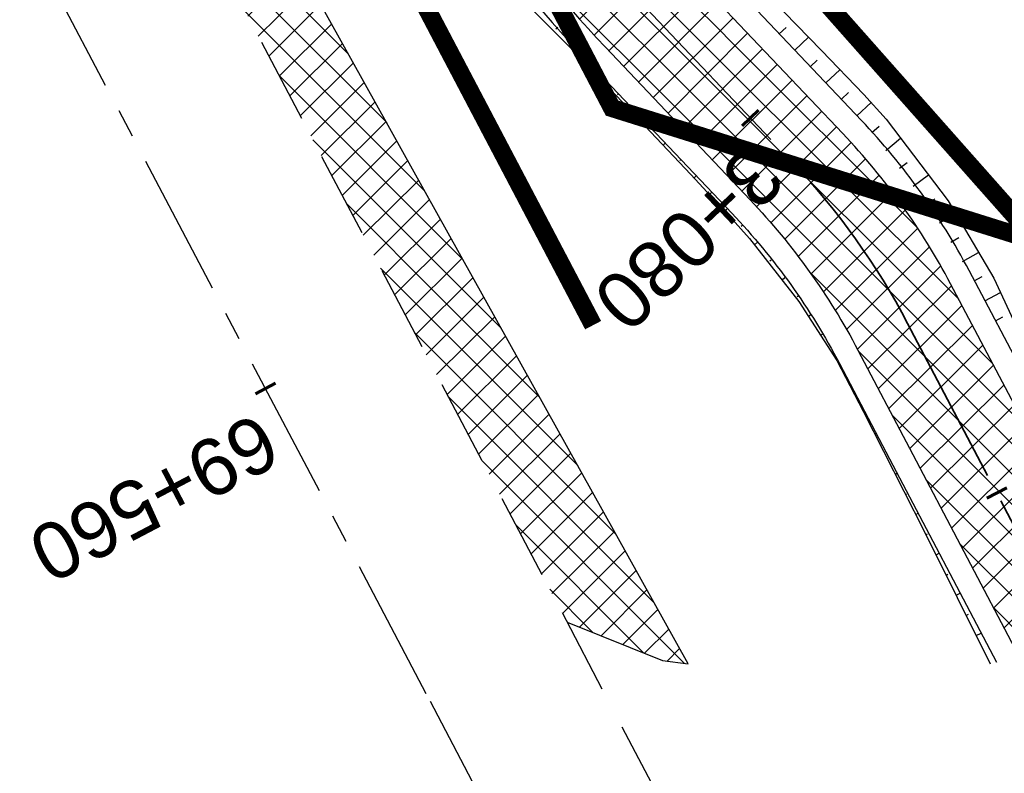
# Model space of a CAD drawing. Header units: metres. Extents: x 7529682 to 7533751, y 5721195 to 5727842.
# Tile 50 of 179: x 7531137 to 7531159, y 5725065 to 5725082. Entities that reach past the tile are written whole.
import ezdxf

# ---------------------------------------------------------------- set-up
doc = ezdxf.new("R2010")
doc.units = ezdxf.units.M
for name, pattern in [('817-dzialki-09-05-04$0$HIDDEN', [0.375, 0.25, -0.125]), ('ACAD_ISO05W100', [33, 24, -3, 0, -3, 0, -3]), ('CENTER', [50.800000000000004, 31.75, -6.35, 6.35, -6.35]), ('CENTER2', [28.575000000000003, 19.05, -3.175, 3.175, -3.175]), ('HIDDEN', [9.524999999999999, 6.35, -3.175])]:
    doc.linetypes.add(name, pattern=pattern)
for name, color, linetype in [('C-DROGI-SYTUACJA', 7, 'Continuous'), ('C-DROGI-SYTUACJA-ETYKIETY', 7, 'Continuous'), ('D-hatch-pobocza', 131, 'Continuous'), ('D-pobocza', 60, 'Continuous'), ('D-rowy', 160, 'Continuous'), ('D-skarpa', 2, 'Continuous'), ('D-skarpa-kreskowanie', 2, 'Continuous')]:
    doc.layers.add(name, color=color, linetype=linetype)
for name, color, linetype, lineweight, true_color in [('D-ewidencja-numery', 7, 'Continuous', 50, 0x40ff00), ('D-hatch-ciag-pieszo-rowerowy', 7, 'Continuous', 13, 0xff9f80), ('D-LR-etap-III', 7, '817-dzialki-09-05-04$0$HIDDEN', 50, 0x00008f)]:
    doc.layers.add(name, color=color, linetype=linetype, lineweight=lineweight, true_color=true_color)
for name, color, linetype, lineweight in [('D-krawędzie', 3, 'Continuous', 30), ('D-obrzeża', 2, 'Continuous', 30), ('D-oś', 10, 'CENTER', 30), ('D-pas-drogowy', 7, 'ACAD_ISO05W100', 50)]:
    doc.layers.add(name, color=color, linetype=linetype, lineweight=lineweight)
doc.layers.add('poprzeczki', color=7, linetype='Continuous', true_color=0x0000c7)
doc.styles.get("Standard").update_dxf_attribs({"font": 'arial.ttf'})
pattern_1 = [(45, (0, 0), (-0.3367596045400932, 0.3367596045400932), []), (135, (0, 0), (-0.3367596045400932, -0.3367596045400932), [])]

# ---------------------------------------------------------------- blocks, each defined once
blk = doc.blocks.new('AeccTickLine')
at = {"color": 0, "linetype": 'ByBlock', "lineweight": -2}
blk.add_line((0, 1), (-3.673819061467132e-16, -1), dxfattribs=at)

msp = doc.modelspace()

# ---------------------------------------------------------------- hatches: boundary and pattern name
at = {"layer": 'D-hatch-ciag-pieszo-rowerowy'}
h = msp.add_hatch(dxfattribs=at)
h.set_pattern_fill('ANSI37', color=256, scale=0.15, style=0)
h.set_pattern_definition(pattern_1)
h.paths.add_polyline_path([(7531118.164896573, 5725142.89718586), (7531117.076540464, 5725142.281955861), (7531130.341235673, 5725117.669805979, -0.009011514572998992), (7531135.298873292, 5725108.060358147), (7531145.035806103, 5725088.322043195, 0.07528570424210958), (7531150.171491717, 5725080.951451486), (7531151.456638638, 5725079.596189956), (7531152.271576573, 5725080.553420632), (7531151.216595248, 5725081.665959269, -0.07525174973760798), (7531146.082702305, 5725089.032917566), (7531136.397298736, 5725108.66009308, 0.008978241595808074), (7531131.457307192, 5725118.233727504)])
h.paths.add_polyline_path([(7531119.253251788, 5725143.512415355), (7531118.164896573, 5725142.89718586), (7531131.457307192, 5725118.233727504, -0.008978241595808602), (7531136.397298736, 5725108.66009308), (7531146.082702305, 5725089.032917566, 0.07525174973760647), (7531151.216595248, 5725081.665959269), (7531152.271576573, 5725080.553420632), (7531153.086514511, 5725081.510651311), (7531152.261569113, 5725082.380603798, -0.0752173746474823), (7531147.129491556, 5725089.743883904), (7531137.494820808, 5725109.261525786, 0.008944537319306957), (7531132.572709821, 5725118.798885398)])
h = msp.add_hatch(dxfattribs=at)
h.set_pattern_fill('ANSI37', color=256, scale=0.15, style=0)
h.set_pattern_definition(pattern_1)
edge = h.paths.add_edge_path()
edge.add_line((7531153.086514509, 5725081.510651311), (7531151.456638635, 5725079.596189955))
edge.add_line((7531151.456638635, 5725079.596189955), (7531153.382484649, 5725077.565274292))
edge.add_arc((7531142.498067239, 5725067.243963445), 14.99999999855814, 27.78069431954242, 43.47889924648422, ccw=False)
edge.add_line((7531155.769138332, 5725074.235291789), (7531156.913255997, 5725072.063506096))
edge.add_line((7531156.913255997, 5725072.063506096), (7531159.315153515, 5725067.482512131))
edge.add_line((7531159.315153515, 5725067.482512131), (7531159.571573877, 5725067.580897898))
edge.add_line((7531159.571573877, 5725067.580897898), (7531160.08253576, 5725067.813434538))
edge.add_line((7531160.08253576, 5725067.813434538), (7531160.661084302, 5725068.066323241))
edge.add_line((7531160.661084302, 5725068.066323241), (7531162.122616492, 5725068.74186684))
edge.add_line((7531162.122616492, 5725068.74186684), (7531164.32240203, 5725069.742980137))
edge.add_line((7531164.32240203, 5725069.742980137), (7531163.357744, 5725071.533248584))
edge.add_line((7531163.357744, 5725071.533248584), (7531162.182687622, 5725071.112539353))
edge.add_arc((7531161.508528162, 5725072.995491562), 1.999999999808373, 207.780694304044, 289.6990549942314, ccw=False)
edge.add_line((7531159.739052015, 5725072.06331445), (7531157.82035058, 5725075.705429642))
edge.add_arc((7531144.549279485, 5725068.714101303), 14.9999999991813, 27.78069429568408, 43.47889927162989)
edge.add_line((7531155.43369689, 5725079.035412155), (7531153.086514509, 5725081.510651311))
at = {"layer": 'D-hatch-pobocza'}
h = msp.add_hatch(dxfattribs=at)
h.set_pattern_fill('ANSI37', color=256, scale=0.15, style=0)
h.set_pattern_definition(pattern_1)
h.paths.add_polyline_path([(7531057.009999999, 5725246.72), (7531044.19, 5725271.11), (7531030.969999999, 5725296.42), (7531019.37, 5725318.31), (7531007.54, 5725340.71), (7530994.469999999, 5725365.47), (7530982.58, 5725387.65), (7530971.809999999, 5725408.22), (7530959.96, 5725430.76), (7530944.54, 5725460.14), (7530935.92, 5725477.07), (7530923.099999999, 5725500.31), (7530908, 5725529.49), (7530889.658288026, 5725563.375066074), (7530889.585888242, 5725561.256865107), (7530918.171722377, 5725507.178125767), (7530950.162943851, 5725446.305402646), (7530993.419108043, 5725364.264712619), (7531022.766433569, 5725308.719304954), (7531053.80955549, 5725249.872416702), (7531081.165622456, 5725197.874670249), (7531103.902359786, 5725154.540603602), (7531128.123220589, 5725108.448161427), (7531149.321390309, 5725068.209396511), (7531151.44, 5725067.36), (7531152.004139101, 5725067.286014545), (7531141.2, 5725086.69), (7531129.87, 5725108.78), (7531118.46, 5725130.11), (7531107.389999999, 5725151.39), (7531095.36, 5725174.01), (7531083.61, 5725196.49), (7531071.559999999, 5725218.8)])

# ---------------------------------------------------------------- linework, layer by layer
at = {"layer": 'C-DROGI-SYTUACJA', "color": 10, "linetype": 'CENTER2', "lineweight": 35, "ltscale": 0.2}
msp.add_lwpolyline([(7531022.844591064, 5725323.708047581), (7531032.807949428, 5725305.571049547, -0.004228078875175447), (7531035.213067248, 5725301.103738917), (7531059.943841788, 5725254.222853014, -0.00440054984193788), (7531062.366458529, 5725249.530815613), (7531071.708538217, 5725231.039993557, 0.004122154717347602), (7531073.975449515, 5725226.643517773), (7531073.975449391, 5725226.643518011), (7531087.383313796, 5725201.158175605), (7531110.121662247, 5725157.821038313), (7531131.457307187, 5725118.233727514, -0.008978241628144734), (7531136.397298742, 5725108.660093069), (7531146.082702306, 5725089.032917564, 0.07525174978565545), (7531151.216595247, 5725081.66595927), (7531154.313313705, 5725078.4002911, -0.06893621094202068), (7531156.868938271, 5725074.829562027), (7531166.993104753, 5725055.549823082, -0.06873154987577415)], format="xyb", dxfattribs=at)
at = {"layer": 'D-ewidencja-numery', "color": 12, "ltscale": 15, "true_color": 0xc70000}
msp.add_lwpolyline([(7530900.951646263, 5725579.945856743), (7530904.80970798, 5725571.977328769), (7530903.682362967, 5725568.566434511), (7530908.900614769, 5725558.844845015), (7530910.252030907, 5725545.671606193), (7530912.872986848, 5725538.645543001), (7530945.278171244, 5725478.464284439), (7530959.692318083, 5725450.24628822), (7531002.82670893, 5725368.192370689), (7531044.703532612, 5725290.314293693), (7531064.098839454, 5725253.212562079), (7531083.010253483, 5725216.677517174), (7531113.013137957, 5725158.465613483), (7531137.364304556, 5725113.07076138), (7531150.830830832, 5725086.711759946), (7531159.745663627, 5725076.640848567), (7531166.309999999, 5725074.58), (7531172.29, 5725062.58)], dxfattribs=at)
at = {"layer": 'D-krawędzie', "linetype": 'HIDDEN', "ltscale": 0.3, "flags": 128}
msp.add_lwpolyline([(7530572.009999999, 5726166.06), (7530620.380949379, 5726072.761487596), (7530641.555222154, 5726032.007915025), (7530660.960861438, 5725995.070069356), (7530689.128213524, 5725941.540167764), (7530707.335918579, 5725907.031820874), (7530725.255781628, 5725873.092686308), (7530743.969545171, 5725837.653904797), (7530770.526708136, 5725787.119408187), (7530787.864146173, 5725754.266918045), (7530809.897571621, 5725712.541613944), (7530824.739035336, 5725684.389287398), (7530840.856259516, 5725653.693092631), (7530860.675070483, 5725616.154465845), (7530865.283000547, 5725607.394015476), (7530878.050274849, 5725583.079962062), (7530918.171722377, 5725507.178125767), (7530950.162943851, 5725446.305402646), (7530993.419108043, 5725364.264712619), (7531022.766433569, 5725308.719304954), (7531053.80955549, 5725249.872416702), (7531081.165622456, 5725197.874670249), (7531103.902359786, 5725154.540603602), (7531128.123220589, 5725108.448161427), (7531149.3, 5725068.249999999), (7531167.380094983, 5725033.766927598), (7531197.164745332, 5724976.987689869), (7531228.151004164, 5724918.034426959), (7531253.152837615, 5724870.491119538), (7531286.7961686, 5724806.653565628), (7531306.739858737, 5724768.664832), (7531335.094443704, 5724714.652299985), (7531357.3191504, 5724672.438740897), (7531373.644908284, 5724641.454376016), (7531392.161870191, 5724605.998675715), (7531418.480331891, 5724555.852756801), (7531439.726902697, 5724515.582472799), (7531468.399107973, 5724461.077223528), (7531491.782023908, 5724416.527754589), (7531531.990296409, 5724339.832565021), (7531557.226635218, 5724291.658956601), (7531569.851546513, 5724267.577443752), (7531591.375556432, 5724226.547822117), (7531610.003879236, 5724191.103071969), (7531616.882991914, 5724177.998849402), (7531629.984986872, 5724153.025496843), (7531641.006768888, 5724132.021778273), (7531664.906257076, 5724087.616922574), (7531677.64401952, 5724064.785715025), (7531683.112433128, 5724054.988140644), (7531686.752875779, 5724048.180044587), (7531695.447538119, 5724031.696667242), (7531703.748818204, 5724015.917210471), (7531709.214143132, 5724005.513965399), (7531719.388607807, 5723986.14687362), (7531726.295217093, 5723973.000144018), (7531732.740794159, 5723960.735633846), (7531735.13, 5723956.19)], dxfattribs=at)
at = {"layer": 'D-LR-etap-III', "ltscale": 10, "flags": 128}
msp.add_lwpolyline([(7531750.474471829, 5723895.103125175, 0.4, 0.4, 0), (7531750.505, 5723895.13, 0.4, 0.4, 0), (7531682.71, 5724022.92, 0.4, 0.4, 0), (7531619.177023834, 5724147.203692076, 0.4, 0.4, 0), (7531592.308960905, 5724198.48863389, 0.4, 0.4, 0), (7531553.263875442, 5724272.918564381, 0.4, 0.4, 0), (7531504.019999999, 5724366.79, 0.4, 0.4, 0), (7531482.09, 5724407.62, 0.4, 0.4, 0), (7531412.350402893, 5724541.182759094, 0.4, 0.4, 0), (7531388.463669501, 5724586.929768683, 0.4, 0.4, 0), (7531345.12, 5724669.94, 0.4, 0.4, 0), (7531127.66, 5725081.67, 0.4, 0.4, 0), (7531059.253139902, 5725211.040795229, 0.4, 0.4, 0), (7531008.007244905, 5725307.953830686, 0.4, 0.4, 0), (7530964.181635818, 5725390.835555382, 0.4, 0.4, 0), (7530914.557354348, 5725484.683561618, 0.4, 0.4, 0), (7530865.243241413, 5725577.493975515, 0.4, 0.4, 0), (7530840.085257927, 5725624.058651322, 0.4, 0.4, 0), (7530802.559525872, 5725694.924584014, 0.4, 0.4, 0), (7530755.54, 5725787.51, 0.4, 0.4, 0), (7530708.717810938, 5725876.303221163, 0.4, 0.4, 0), (7530695.12, 5725902.09, 0.4, 0.4, 0), (7530642.91397006, 5726001.07839487, 0.4, 0.4, 0), (7530634.934723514, 5726016.146615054, 0.4, 0.4, 0), (7530610.820000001, 5726061.929999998, 0.4, 0.4, 0), (7530610.820000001, 5726061.929999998, 0.4, 0.4, 0), (7530607.21, 5726063.51, 0.4, 0.4, 0), (7530597.42, 5726080.68, 0.4, 0.4, 0), (7530591.16, 5726088.44, 0.4, 0.4, 0), (7530581.28, 5726107.21, 0.4, 0.4, 0), (7530571.29, 5726130.56, 0.4, 0.4, 0), (7530549.554994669, 5726171.527317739, 0.4, 0.4, 0), (7530531.014309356, 5726206.473807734, 0.4, 0.4, 0), (7530516.461208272, 5726236.016618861, 0.4, 0.4, 0), (7530500.798929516, 5726266.141265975, 0.4, 0.4, 0), (7530491.349999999, 5726283.94, 0.4, 0.4, 0), (7530482.4, 5726303.41, 0.4, 0.4, 0), (7530482.4, 5726303.41, 0.4, 0.4, 0), (7530450.41, 5726357.28, 0.4, 0.4, 0), (7530397.759396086, 5726458.499907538, 0.4, 0.4, 0), (7530334.707815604, 5726583.664702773, 0.4, 0.4, 0), (7530303.939274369, 5726645.167943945, 0.4, 0.4, 0), (7530300.509779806, 5726651.777515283, 0.4, 0.4, 0), (7530289.213532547, 5726671.966724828, 0.4, 0.4, 0), (7530281.54, 5726685.57, 0.4, 0.4, 0), (7530261.37085633, 5726724.163374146, 0.4, 0.4, 0), (7530254.03, 5726738.21, 0.4, 0.4, 0), (7530197.219999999, 5726845.06, 0.4, 0.4, 0), (7530194.71, 5726849.15, 0.4, 0.4, 0), (7530195.92, 5726850.75, 0.4, 0.4, 0), (7530170.546669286, 5726892.961489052, 0.4, 0.4, 0), (7530143.174718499, 5726945.065838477, 0.4, 0.4, 0), (7530105.059999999, 5727018.32, 0.4, 0.4, 0), (7530100.059999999, 5727027.16, 0.4, 0.4, 0), (7530062.318670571, 5727099.625398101, 0.4, 0.4, 0), (7530015.378537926, 5727189.420463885, 0.4, 0.4, 0), (7529983.207960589, 5727250.206596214, 0.4, 0.4, 0), (7529953.284293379, 5727306.74720398, 0.4, 0.4, 0), (7529900.67053443, 5727406.15903814, 0.4, 0.4, 0), (7529890.630239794, 5727425.131178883, 0.4, 0.4, 0), (7529875.155383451, 5727454.426350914, 0.4, 0.4, 0), (7529857.560096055, 5727487.787346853, 0.4, 0.4, 0), (7529835.194401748, 5727530.19312405, 0.4, 0.4, 0), (7529811.740544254, 5727574.662079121, 0.4, 0.4, 0), (7529792.101859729, 5727611.922638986, 0.4, 0.4, 0), (7529768.066117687, 5727657.469613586, 0.4, 0.4, 0), (7529755.210566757, 5727682.131373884, 0.4, 0.4, 0), (7529753.309999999, 5727681.13, 0.4, 0.4, 0), (7529739.21, 5727707.77, 0.4, 0.4, 0), (7529735.394745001, 5727711.251990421, 0.4, 0.4, 0), (7529725.42, 5727730.2, 0.4, 0.4, 0), (7529723.55, 5727729.88, 0.4, 0.4, 0), (7529695.566668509, 5727782.932080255, 0.4, 0.4, 0), (7529717.67971874, 5727794.024357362, 0.4, 0.4, 0), (7529736.274870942, 5727758.647400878, 0.4, 0.4, 0), (7529736.274870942, 5727758.647400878, 0.4, 0.4, 0), (7529744.511003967, 5727750.406106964, 0.4, 0.4, 0), (7529744.511003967, 5727750.406106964, 0.4, 0.4, 0), (7529750.282568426, 5727738.549848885, 0.4, 0.4, 0), (7529777.108510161, 5727687.569424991, 0.4, 0.4, 0), (7529796.51537536, 5727651.329932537, 0.4, 0.4, 0), (7529814.937945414, 5727616.793170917, 0.4, 0.4, 0), (7529839.006722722, 5727572.303976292, 0.4, 0.4, 0), (7529860.617626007, 5727532.509108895, 0.4, 0.4, 0), (7529882.348967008, 5727491.504261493, 0.4, 0.4, 0), (7529904.865139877, 5727449.096370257, 0.4, 0.4, 0), (7529920.747384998, 5727418.884773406, 0.4, 0.4, 0), (7529946.676504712, 5727368.547487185, 0.4, 0.4, 0), (7529972.024701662, 5727320.573310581, 0.4, 0.4, 0), (7529987.740014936, 5727290.153392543, 0.4, 0.4, 0), (7529996.497385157, 5727273.661630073, 0.4, 0.4, 0), (7530017.541471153, 5727234.202689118, 0.4, 0.4, 0), (7530033.053657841, 5727204.864166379, 0.4, 0.4, 0), (7530051.622983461, 5727170.222745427, 0.4, 0.4, 0), (7530069.276612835, 5727137.015751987, 0.4, 0.4, 0), (7530089.385386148, 5727097.533639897, 0.4, 0.4, 0), (7530109.712512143, 5727060.746615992, 0.4, 0.4, 0), (7530136.769722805, 5727011.640131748, 0.4, 0.4, 0), (7530162.446686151, 5726962.743777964, 0.4, 0.4, 0), (7530187.674104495, 5726916.992101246, 0.4, 0.4, 0), (7530207.820739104, 5726879.335323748, 0.4, 0.4, 0), (7530230.625609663, 5726834.518686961, 0.4, 0.4, 0), (7530262.288093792, 5726776.61832811, 0.4, 0.4, 0), (7530277.509672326, 5726760.213143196, 0.4, 0.4, 0), (7530286.036865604, 5726744.106684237, 0.4, 0.4, 0), (7530288.097472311, 5726735.884066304, 0.4, 0.4, 0), (7530290.393870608, 5726725.046963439, 0.4, 0.4, 0), (7530296.17664807, 5726713.582980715, 0.4, 0.4, 0), (7530302.726195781, 5726701.18226779, 0.4, 0.4, 0), (7530325.685047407, 5726657.466383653, 0.4, 0.4, 0), (7530343.243978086, 5726623.648592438, 0.4, 0.4, 0), (7530360.229820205, 5726591.746871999, 0.4, 0.4, 0), (7530383.20855044, 5726548.059469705, 0.4, 0.4, 0), (7530406.017875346, 5726503.605514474, 0.4, 0.4, 0), (7530427.464919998, 5726462.620289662, 0.4, 0.4, 0), (7530447.9278544, 5726424.388014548, 0.4, 0.4, 0), (7530471.126878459, 5726379.920667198, 0.4, 0.4, 0), (7530490.501003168, 5726343.033350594, 0.4, 0.4, 0), (7530509.499458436, 5726306.733076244, 0.4, 0.4, 0), (7530529.890269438, 5726267.244072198, 0.4, 0.4, 0), (7530543.852446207, 5726238.990319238, 0.4, 0.4, 0), (7530554.808897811, 5726218.943990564, 0.4, 0.4, 0), (7530559.027108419, 5726212.223286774, 0.4, 0.4, 0), (7530563.060988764, 5726206.409670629, 0.4, 0.4, 0), (7530566.93354971, 5726200.463543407, 0.4, 0.4, 0), (7530569.771022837, 5726194.901501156, 0.4, 0.4, 0), (7530571.47319415, 5726191.282350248, 0.4, 0.4, 0), (7530572.839142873, 5726188.024533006, 0.4, 0.4, 0), (7530575.295071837, 5726182.034664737, 0.4, 0.4, 0), (7530579.736851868, 5726173.306070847, 0.4, 0.4, 0), (7530583.3, 5726167.41, 0.4, 0.4, 0), (7530593.4, 5726163.33, 0.4, 0.4, 0), (7530598.618375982, 5726155.264489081, 0.4, 0.4, 0), (7530608.258304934, 5726140.497132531, 0.4, 0.4, 0), (7530603.269999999, 5726136.83, 0.4, 0.4, 0), (7530606.53, 5726131.84, 0.4, 0.4, 0), (7530604.239057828, 5726124.21679044, 0.4, 0.4, 0), (7530605.847136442, 5726121.630127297, 0.4, 0.4, 0), (7530608.971611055, 5726116.164124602, 0.4, 0.4, 0), (7530618.114293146, 5726097.791111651, 0.4, 0.4, 0), (7530651.213125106, 5726034.959524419, 0.4, 0.4, 0), (7530670.243741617, 5725998.61095082, 0.4, 0.4, 0), (7530698.075474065, 5725945.952624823, 0.4, 0.4, 0), (7530716.505955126, 5725911.3051464, 0.4, 0.4, 0), (7530735.223454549, 5725875.667401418, 0.4, 0.4, 0), (7530752.504235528, 5725842.154920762, 0.4, 0.4, 0), (7530778.310652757, 5725793.501254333, 0.4, 0.4, 0), (7530797.499961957, 5725756.381811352, 0.4, 0.4, 0), (7530812.518974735, 5725728.28874362, 0.4, 0.4, 0), (7530820.039295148, 5725713.160404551, 0.4, 0.4, 0), (7530822.422446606, 5725710.193574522, 0.4, 0.4, 0), (7530833.154893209, 5725688.800634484, 0.4, 0.4, 0), (7530849.629354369, 5725656.158601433, 0.4, 0.4, 0), (7530867.98290276, 5725621.963939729, 0.4, 0.4, 0), (7530872.629809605, 5725612.88760475, 0.4, 0.4, 0), (7530880.354488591, 5725597.594500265, 0.4, 0.4, 0), (7530883.839446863, 5725593.389159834, 0.4, 0.4, 0), (7530891.782113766, 5725587.763349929, 0.4, 0.4, 0), (7530895.038670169, 5725584.280746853, 0.4, 0.4, 0), (7530897.033644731, 5725580.941110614, 0.4, 0.4, 0), (7530900.951646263, 5725579.945856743, 0.4, 0.4, 0), (7530904.80970798, 5725571.977328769, 0.4, 0.4, 0), (7530903.682362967, 5725568.566434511, 0.4, 0.4, 0), (7530908.900614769, 5725558.844845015, 0.4, 0.4, 0), (7530910.252030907, 5725545.671606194, 0.4, 0.4, 0), (7530912.872986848, 5725538.645543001, 0.4, 0.4, 0), (7530945.278171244, 5725478.464284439, 0.4, 0.4, 0), (7530959.692318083, 5725450.24628822, 0.4, 0.4, 0), (7531002.82670893, 5725368.192370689, 0.4, 0.4, 0), (7531044.703532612, 5725290.314293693, 0.4, 0.4, 0), (7531064.098839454, 5725253.212562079, 0.4, 0.4, 0), (7531083.010253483, 5725216.677517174, 0.4, 0.4, 0), (7531113.013137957, 5725158.465613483, 0.4, 0.4, 0), (7531137.364304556, 5725113.07076138, 0.4, 0.4, 0), (7531150.830830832, 5725086.711759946, 0.4, 0.4, 0), (7531159.745663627, 5725076.640848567, 0.4, 0.4, 0), (7531166.309999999, 5725074.58, 0.4, 0.4, 0), (7531172.29, 5725062.58, 0.4, 0.4, 0), (7531170.589828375, 5725055.605912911, 0.4, 0.4, 0), (7531173.732823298, 5725044.080706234, 0.4, 0.4, 0), (7531215.342008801, 5724964.859648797, 0.4, 0.4, 0), (7531238.054496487, 5724921.684649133, 0.4, 0.4, 0), (7531262.389821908, 5724875.282876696, 0.4, 0.4, 0), (7531295.587160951, 5724811.265731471, 0.4, 0.4, 0), (7531348.487908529, 5724712.362812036, 0.4, 0.4, 0), (7531363.740817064, 5724682.68394264, 0.4, 0.4, 0), (7531366.986905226, 5724675.865317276, 0.4, 0.4, 0), (7531382.541261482, 5724646.110625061, 0.4, 0.4, 0), (7531401.299165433, 5724610.874551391, 0.4, 0.4, 0), (7531428.964837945, 5724558.862274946, 0.4, 0.4, 0), (7531449.111202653, 5724520.397801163, 0.4, 0.4, 0), (7531477.292992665, 5724465.831467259, 0.4, 0.4, 0), (7531500.996290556, 5724421.112506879, 0.4, 0.4, 0), (7531512.121834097, 5724400.549045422, 0.4, 0.4, 0), (7531513.78163794, 5724396.757451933, 0.4, 0.4, 0), (7531526.32, 5724379.39, 0.4, 0.4, 0), (7531566.783642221, 5724302.73628205, 0.4, 0.4, 0), (7531612.277141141, 5724225.610079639, 0.4, 0.4, 0), (7531620.492868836, 5724210.547642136, 0.4, 0.4, 0), (7531631.578040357, 5724196.257865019, 0.4, 0.4, 0), (7531653.484221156, 5724152.433527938, 0.4, 0.4, 0), (7531661.150970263, 5724128.493551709, 0.4, 0.4, 0), (7531673.881448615, 5724101.186377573, 0.4, 0.4, 0), (7531684.690667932, 5724081.184137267, 0.4, 0.4, 0), (7531699.212076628, 5724051.170357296, 0.4, 0.4, 0), (7531704.034088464, 5724040.583605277, 0.4, 0.4, 0), (7531704.034088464, 5724040.583605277, 0.4, 0.4, 0), (7531703.912935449, 5724037.170021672, 0.4, 0.4, 0), (7531736.419851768, 5723969.232086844, 0.4, 0.4, 0), (7531738.285051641, 5723967.699360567, 0.4, 0.4, 0), (7531742.180915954, 5723962.346428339, 0.4, 0.4, 0), (7531744.286141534, 5723958.615526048, 0.4, 0.4, 0), (7531755.393260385, 5723944.192617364, 0.4, 0.4, 0), (7531758.69, 5723936.76, 0.4, 0.4, 0), (7531780.08, 5723929.25, 0.4, 0.4, 0), (7531792.611989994, 5723906.337708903, 0.4, 0.4, 0), (7531792.611989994, 5723906.337708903, 0.4, 0.4, 0), (7531756.962094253, 5723883.055323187, 0.4, 0.4, 0), (7531750.46, 5723895.130000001, 0.4, 0.4, 0), (7531750.46, 5723895.130000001, 0, 0, 0)], format="xyseb", dxfattribs=at)
at = {"layer": 'D-obrzeża'}
for points in [[(7531164.32240203, 5725069.742980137), (7531163.357744, 5725071.533248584), (7531162.182687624, 5725071.112539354, -0.3734787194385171), (7531159.739052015, 5725072.063314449), (7531157.820350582, 5725075.705429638, 0.06860366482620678), (7531155.433696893, 5725079.035412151), (7531152.261569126, 5725082.380603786, -0.07521737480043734), (7531147.129491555, 5725089.743883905), (7531137.494820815, 5725109.261525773, 0.00894453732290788), (7531132.572709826, 5725118.798885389), (7531111.228553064, 5725158.401807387), (7531088.489882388, 5725201.739558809), (7531075.086492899, 5725227.216395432, -0.00412215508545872), (7531072.81958177, 5725231.612870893), (7531063.477188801, 5725250.10431303, 0.004400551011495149), (7531061.054571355, 5725254.796351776), (7531036.313724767, 5725301.696330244, 0.00422807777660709), (7531033.908607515, 5725306.163639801), (7531023.945058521, 5725324.300984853, -0.004066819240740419)], [(7531021.744124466, 5725323.115108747), (7531031.707290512, 5725304.978460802, -0.004228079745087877), (7531034.112408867, 5725300.511149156), (7531058.833112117, 5725253.649354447, -0.004400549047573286), (7531061.255728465, 5725248.957317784), (7531070.597494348, 5725230.467116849, 0.004122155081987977), (7531072.864405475, 5725226.070641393), (7531086.276745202, 5725200.576792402), (7531109.014771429, 5725157.240269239), (7531130.341235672, 5725117.66980598, -0.009011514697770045), (7531135.298873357, 5725108.060358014), (7531145.035806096, 5725088.322043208, 0.07528570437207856), (7531150.171491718, 5725080.951451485), (7531153.382484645, 5725077.565274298, -0.06860366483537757), (7531155.769138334, 5725074.235291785), (7531156.913255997, 5725072.063506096), (7531159.315153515, 5725067.482512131)]]:
    msp.add_lwpolyline(points, format="xyb", dxfattribs=at)
at = {"layer": 'D-oś', "ltscale": 0.1}
msp.add_lwpolyline([(7531164.280332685, 5725032.141666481), (7531146.201824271, 5725066.621712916), (7531125.025790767, 5725106.818458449), (7531100.803065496, 5725152.914450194), (7531078.067230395, 5725196.24679728), (7531050.712974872, 5725248.241100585), (7531019.671816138, 5725307.084268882), (7530990.323090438, 5725362.632329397), (7530947.065833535, 5725444.675091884), (7530915.075467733, 5725505.546186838), (7530874.953735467, 5725581.448561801)], dxfattribs=at)
at = {"layer": 'D-pas-drogowy', "ltscale": 0.2, "flags": 128}
msp.add_lwpolyline([(7531633.018560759, 5724182.834272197, 0.4, 0.4, 0), (7531617.558899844, 5724211.608162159, 0.4, 0.4, 0), (7531566.783642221, 5724302.73628205, 0.4, 0.4, 0), (7531538.419082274, 5724356.469679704, 0.4, 0.4, 0), (7531526.32, 5724379.39, 0.4, 0.4, 0), (7531516.102085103, 5724393.607319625, 0.4, 0.4, 0.001485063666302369), (7531513.78037409, 5724396.837773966, 0.4, 0.4, 0), (7531501.87, 5724413.41, 0.4, 0.4, 0), (7531474.926107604, 5724464.507896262, 0.4, 0.4, 0), (7531446.200436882, 5724518.992313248, 0.4, 0.4, 0), (7531424.962185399, 5724559.262257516, 0.4, 0.4, 0), (7531398.444460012, 5724609.565801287, 0.4, 0.4, 0), (7531379.647455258, 5724645.216004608, 0.4, 0.4, 0), (7531365.23, 5724672.56, 0.4, 0.4, 0), (7531341.305752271, 5724717.915356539, 0.4, 0.4, 0), (7531312.899996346, 5724771.788898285, 0.4, 0.4, 0), (7531292.590923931, 5724810.306502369, 0.4, 0.4, 0), (7531259.391619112, 5724873.271351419, 0.4, 0.4, 0), (7531233.740401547, 5724921.922582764, 0.4, 0.4, 0), (7531203.072738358, 5724980.092044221, 0.4, 0.4, 0), (7531173.471398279, 5725036.225177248, 0.4, 0.4, 0), (7531168.269999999, 5725046.09, 0.4, 0.4, 0), (7531172.29, 5725062.58, 0.4, 0.4, 0), (7531166.309999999, 5725074.58, 0.4, 0.4, 0), (7531150.32, 5725079.6, 0.4, 0.4, 0), (7531141.5, 5725096.43, 0.4, 0.4, 0), (7531109.311735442, 5725157.814415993, 0.4, 0.4, 0), (7531086.641300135, 5725201.047918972, 0.4, 0.4, 0), (7531059.198258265, 5725253.383662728, 0.4, 0.4, 0), (7531028.206828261, 5725312.48946212, 0.4, 0.4, 0), (7530999.104694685, 5725367.990143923, 0.4, 0.4, 0), (7530956.247527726, 5725449.724815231, 0.4, 0.4, 0), (7530924.397774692, 5725510.463768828, 0.4, 0.4, 0), (7530897.509999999, 5725561.74, 0.4, 0.4, 0), (7530894.46, 5725566.14, 0.4, 0.4, 0), (7530892.16, 5725570.49, 0.4, 0.4, 0), (7530869.362688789, 5725613.307018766, 0.4, 0.4, 0), (7530861.693971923, 5725627.704613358, 0.4, 0.4, 0), (7530852.74, 5725644.52, 0.4, 0.4, 0), (7530831.509999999, 5725684.2, 0.4, 0.4, 0), (7530811.13, 5725722.52, 0.4, 0.4, 0), (7530792.3476413, 5725757.940652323, 0.4, 0.4, 0), (7530768.03, 5725803.8, 0.4, 0.4, 0), (7530748.768542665, 5725840.178507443, 0.4, 0.4, 0), (7530727.7, 5725879.97, 0.4, 0.4, 0), (7530712.0981582, 5725909.54523909, 0.4, 0.4, 0), (7530693.644105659, 5725944.645156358, 0.4, 0.4, 0), (7530665.702224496, 5725997.538976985, 0.4, 0.4, 0), (7530641.759999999, 5726042.88, 0.4, 0.4, 0), (7530616.5, 5726091.48, 0.4, 0.4, 0), (7530604.628439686, 5726114.319880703, 0.4, 0.4, -0.007762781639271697), (7530602.5, 5726118.43, 0.4, 0.4, 0), (7530603.992037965, 5726123.394821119, 0.4, 0.4, 0), (7530606.53, 5726131.84, 0.4, 0.4, 0), (7530603.269999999, 5726136.83, 0.4, 0.4, 0), (7530593.775620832, 5726151.368713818, 0.4, 0.4, 0), (7530590.202637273, 5726156.84001263, 0.4, 0.4, 0), (7530583.3, 5726167.41, 0.4, 0.4, 0), (7530580.578343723, 5726170.427567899, 0.4, 0.4, 0), (7530575.849999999, 5726175.67, 0.4, 0.4, 0), (7530569.009999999, 5726186.66, 0.4, 0.4, 0), (7530562.555322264, 5726199.189409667, 0.4, 0.4, 0), (7530555.67, 5726211.39, 0.4, 0.4, 0), (7530548.29, 5726224.23, 0.4, 0.4, 0), (7530540.58, 5726237.71, 0.4, 0.4, 0), (7530532.679999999, 5726252.65, 0.4, 0.4, 0), (7530524.059999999, 5726269.35, 0.4, 0.4, 0), (7530502.82, 5726309.91, 0.4, 0.4, 0), (7530488.83, 5726336.63, 0.4, 0.4, 0), (7530466.03, 5726380.16, 0.4, 0.4, 0), (7530438.469999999, 5726432.77, 0.4, 0.4, 0), (7530424.53, 5726459.09, 0.4, 0.4, 0), (7530401.63, 5726502.97, 0.4, 0.4, 0), (7530383.38, 5726538.06, 0.4, 0.4, 0), (7530353.969999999, 5726593.52, 0.4, 0.4, 0), (7530338.469999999, 5726622.74, 0.4, 0.4, 0), (7530322.009999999, 5726653.88, 0.4, 0.4, 0), (7530297.54, 5726700.33, 0.4, 0.4, 0), (7530287.38, 5726719.6, 0.4, 0.4, 0), (7530285.94993921, 5726722.315508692, 0.4, 0.4, 0), (7530280.259999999, 5726733.12, 0.4, 0.4, 0), (7530266.73, 5726758.74, 0.4, 0.4, 0), (7530260.42, 5726770.47, 0.4, 0.4, 0), (7530253.25, 5726783.82, 0.4, 0.4, 0), (7530244.95, 5726799.33, 0.4, 0.4, 0), (7530239.389999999, 5726808.49, 0.4, 0.4, 0), (7530238.29, 5726807.9, 0.4, 0.4, 0), (7530218.11, 5726850.67, 0.4, 0.4, 0), (7530175.906646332, 5726928.168028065, 0.4, 0.4, 0), (7530096.679999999, 5727076.15, 0.4, 0.4, 0), (7530094.679999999, 5727079.89, 0.4, 0.4, 0), (7530064.59693469, 5727135.522637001, 0.4, 0.4, 0), (7530046.730970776, 5727168.8921561, 0.4, 0.4, 0), (7530025.803045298, 5727208.461374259, 0.4, 0.4, 0), (7530012.846501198, 5727232.979315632, 0.4, 0.4, 0), (7529994.15, 5727268.45, 0.4, 0.4, 0), (7529981.670868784, 5727291.93018666, 0.4, 0.4, 0), (7529949.889999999, 5727351.73, 0.4, 0.4, 0), (7529924.75, 5727399.03, 0.4, 0.4, 0), (7529915.515824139, 5727417.099754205, 0.4, 0.4, 0), (7529885.83, 5727475.19, 0.4, 0.4, 0), (7529862.559999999, 5727519.97, 0.4, 0.4, 0), (7529852.984923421, 5727538.191086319, 0.4, 0.4, 0), (7529836.513084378, 5727569.51130111, 0.4, 0.4, 0), (7529815.36890814, 5727609.140983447, 0.4, 0.4, 0), (7529792.795203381, 5727651.247499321, 0.4, 0.4, 0), (7529774.199114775, 5727685.858348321, 0.4, 0.4, 0), (7529746.966026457, 5727736.059440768, 0.4, 0.4, 0), (7529733.92, 5727757.62, 0.4, 0.4, 0), (7529708.607472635, 5727806.388536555, 0.4, 0.4, 0), (7529688.491967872, 5727796.344621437, 0.4, 0.4, 0), (7529723.55, 5727729.88, 0.4, 0.4, 0), (7529725.42, 5727730.2, 0.4, 0.4, 0), (7529735.38, 5727711.28, 0.4, 0.4, 0), (7529739.21, 5727707.77, 0.4, 0.4, 0), (7529753.309999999, 5727681.13, 0.4, 0.4, 0), (7529755.178396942, 5727682.114424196, 0.4, 0.4, 0), (7529792.101859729, 5727611.922638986, 0.4, 0.4, 0), (7529811.740544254, 5727574.662079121, 0.4, 0.4, 0), (7529835.194401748, 5727530.19312405, 0.4, 0.4, 0), (7529857.560096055, 5727487.787346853, 0.4, 0.4, 0), (7529875.155383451, 5727454.426350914, 0.4, 0.4, 0), (7529890.630239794, 5727425.131178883, 0.4, 0.4, 0), (7529900.67053443, 5727406.15903814, 0.4, 0.4, 0), (7529953.284293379, 5727306.74720398, 0.4, 0.4, 0), (7529983.207960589, 5727250.206596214, 0.4, 0.4, 0), (7530015.378537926, 5727189.420463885, 0.4, 0.4, 0), (7530062.318670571, 5727099.625398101, 0.4, 0.4, 0), (7530100.059999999, 5727027.16, 0.4, 0.4, 0), (7530105.059999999, 5727018.32, 0.4, 0.4, 0), (7530143.174718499, 5726945.065838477, 0.4, 0.4, 0), (7530170.546669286, 5726892.961489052, 0.4, 0.4, 0), (7530195.92, 5726850.75, 0.4, 0.4, 0), (7530194.71, 5726849.15, 0.4, 0.4, 0), (7530197.219999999, 5726845.06, 0.4, 0.4, 0), (7530254.03, 5726738.21, 0.4, 0.4, 0), (7530261.37085633, 5726724.163374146, 0.4, 0.4, 0), (7530281.54, 5726685.57, 0.4, 0.4, 0), (7530289.213532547, 5726671.966724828, 0.4, 0.4, 0), (7530300.509779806, 5726651.777515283, 0.4, 0.4, 0), (7530303.939274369, 5726645.167943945, 0.4, 0.4, 0), (7530334.707815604, 5726583.664702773, 0.4, 0.4, 0), (7530397.759396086, 5726458.499907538, 0.4, 0.4, 0), (7530450.41, 5726357.28, 0.4, 0.4, 0), (7530482.4, 5726303.41, 0.4, 0.4, 0), (7530483.687990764, 5726301.003383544, 0.4, 0.4, 0), (7530491.349999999, 5726283.94, 0.4, 0.4, 0), (7530512.67, 5726243.78, 0.4, 0.4, 0), (7530529.429999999, 5726209.46, 0.4, 0.4, 0), (7530571.29, 5726130.56, 0.4, 0.4, 0), (7530581.28, 5726107.21, 0.4, 0.4, 0), (7530591.16, 5726088.44, 0.4, 0.4, 0), (7530597.42, 5726080.68, 0.4, 0.4, 0), (7530607.21, 5726063.51, 0.4, 0.4, 0), (7530610.820000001, 5726061.929999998, 0.4, 0.4, 0), (7530634.934723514, 5726016.146615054, 0.4, 0.4, 0), (7530642.91397006, 5726001.07839487, 0.4, 0.4, 0), (7530695.12, 5725902.09, 0.4, 0.4, 0), (7530708.717810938, 5725876.303221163, 0.4, 0.4, 0), (7530755.54, 5725787.51, 0.4, 0.4, 0), (7530802.559525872, 5725694.924584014, 0.4, 0.4, 0), (7530840.085257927, 5725624.058651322, 0.4, 0.4, 0), (7530865.243241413, 5725577.493975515, 0.4, 0.4, 0), (7530914.557354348, 5725484.683561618, 0.4, 0.4, 0), (7530964.181635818, 5725390.835555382, 0.4, 0.4, 0), (7531008.007244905, 5725307.953830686, 0.4, 0.4, 0), (7531059.253139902, 5725211.040795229, 0.4, 0.4, 0), (7531127.66, 5725081.67, 0.4, 0.4, 0), (7531345.12, 5724669.94, 0.4, 0.4, 0), (7531388.463669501, 5724586.929768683, 0.4, 0.4, 0), (7531412.350402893, 5724541.182759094, 0.4, 0.4, 0), (7531482.09, 5724407.62, 0.4, 0.4, 0), (7531504.019999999, 5724366.79, 0.4, 0.4, 0), (7531519.374444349, 5724337.520497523, 0.4, 0.4, 0), (7531563.748815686, 5724252.931583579, 0.4, 0.4, 0), (7531602.175111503, 5724179.681224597, 0.4, 0.4, 0), (7531619.177023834, 5724147.203692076, 0.4, 0.4, 0), (7531625.038493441, 5724135.63500206, 0.4, 0.4, 0), (7531656.796442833, 5724073.31633882, 0.4, 0.4, 0), (7531675.12, 5724037.36, 0.4, 0.4, 0), (7531682.71, 5724022.92, 0.4, 0.4, 0), (7531705.565196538, 5723979.810545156, 0.4, 0.4, 0), (7531736.605941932, 5723921.261514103, 0.4, 0.4, 0), (7531750.46, 5723895.130000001, 0.4, 0.4, 0), (7531740.769999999, 5723886.56, 0.4, 0.4, 0), (7531732.86, 5723885, 0.4, 0.4, 0), (7531722.179999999, 5723887.77, 0.4, 0.4, 0), (7531729.87, 5723862.17, 0.4, 0.4, 0), (7531742.92, 5723861.93, 0.4, 0.4, 0), (7531763.71, 5723859.52, 0.4, 0.4, 0), (7531768.42, 5723854.12, 0.4, 0.4, 0), (7531787.42, 5723817.97, 0.4, 0.4, 0), (7531795.57, 5723809.82, 0.4, 0.4, 0), (7531816.346897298, 5723819.850397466, 0.4, 0.4, 0), (7531816.346897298, 5723819.850397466, 0.4, 0.4, 0), (7531805.059999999, 5723843.23, 0.4, 0.4, 0), (7531803.61, 5723886.23, 0.4, 0.4, 0), (7531803.61, 5723886.23, 0.4, 0.4, 0), (7531780.08, 5723929.25, 0.4, 0.4, 0), (7531758.69, 5723936.76, 0.4, 0.4, 0), (7531749.3590272, 5723946.412126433, 0.4, 0.4, 0), (7531742.71, 5723953.29, 0.4, 0.4, 0), (7531735.177368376, 5723967.877529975, 0.4, 0.4, 0), (7531722.37, 5723992.68, 0.4, 0.4, 0), (7531705.041669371, 5724030.885563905, 0.4, 0.4, 0), (7531699.469999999, 5724043.17, 0.4, 0.4, 0), (7531692.69, 5724058.11, 0.4, 0.4, 0), (7531679.672010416, 5724084.016803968, 0.4, 0.4, 0), (7531674.55, 5724094.21, 0.4, 0.4, 0), (7531666.633166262, 5724114.002855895, 0.4, 0.4, 0), (7531649, 5724153.82, 0.4, 0.4, 0), (7531641.49, 5724149.34, 0.4, 0.4, 0), (7531626.04, 5724179.34, 0.4, 0.4, 0), (7531633.03, 5724182.84, 0, 0, 0)], format="xyseb", dxfattribs=at)
at = {"layer": 'D-pobocza'}
msp.add_lwpolyline([(7531149.321390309, 5725068.209396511), (7531151.44, 5725067.36), (7531152.004139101, 5725067.286014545), (7531141.2, 5725086.69), (7531129.87, 5725108.78), (7531118.46, 5725130.11), (7531107.389999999, 5725151.39), (7531095.36, 5725174.01), (7531083.61, 5725196.49), (7531071.559999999, 5725218.8), (7531057.009999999, 5725246.72), (7531044.19, 5725271.11), (7531030.969999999, 5725296.42), (7531019.37, 5725318.31), (7531007.54, 5725340.71), (7530994.469999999, 5725365.47), (7530982.58, 5725387.65), (7530971.809999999, 5725408.22), (7530959.96, 5725430.76), (7530944.54, 5725460.14), (7530935.92, 5725477.07), (7530923.099999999, 5725500.31), (7530908, 5725529.49), (7530889.658288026, 5725563.375066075)], dxfattribs=at)
for points in [[(7531164.778518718, 5725069.950556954), (7531163.593972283, 5725072.148907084), (7531162.014147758, 5725071.583277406, -0.3734787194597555), (7531160.181421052, 5725072.296358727), (7531158.230593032, 5725075.999457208, 0.06860366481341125), (7531155.843939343, 5725079.32943972), (7531152.679666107, 5725082.666348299, -0.07520123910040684), (7531147.548440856, 5725090.027901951), (7531137.930676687, 5725109.508145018, 0.008928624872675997), (7531133.017012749, 5725119.028381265), (7531111.671163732, 5725158.634392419), (7531088.932509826, 5725201.97211209), (7531075.530910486, 5725227.445546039, -0.004122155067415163), (7531073.263999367, 5725231.84202148), (7531063.921480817, 5725250.33371218, 0.004400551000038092), (7531061.498863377, 5725255.025750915), (7531036.753990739, 5725301.933361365, 0.00422807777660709), (7531034.348873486, 5725306.400670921), (7531024.385244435, 5725324.538161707, -0.004066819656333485)], [(7531021.303938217, 5725322.877932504), (7531031.267026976, 5725304.74142525, -0.004228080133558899), (7531033.672145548, 5725300.274113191), (7531058.388820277, 5725253.419954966, -0.004400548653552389), (7531060.811436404, 5725248.727918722), (7531070.153076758, 5725230.237966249, 0.004122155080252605), (7531072.419987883, 5725225.841490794), (7531085.834117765, 5725200.344239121), (7531108.572015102, 5725157.007961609), (7531129.894778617, 5725117.4442902, -0.009024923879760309), (7531134.859526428, 5725107.820408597), (7531144.616991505, 5725088.037758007, 0.07529938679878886), (7531149.753399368, 5725080.665702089), (7531152.972242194, 5725077.271246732, -0.0686036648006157), (7531155.358895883, 5725073.941264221), (7531156.470659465, 5725071.830893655), (7531158.836181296, 5725067.319276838)]]:
    msp.add_lwpolyline(points, format="xyb", dxfattribs=at)
at = {"layer": 'D-rowy', "linetype": 'HIDDEN', "ltscale": 0.1, "const_width": 0.4, "flags": 128}
msp.add_lwpolyline([(7531149.9, 5725074.79), (7531149.9, 5725074.79), (7531138.641064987, 5725096.213928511), (7531118.877356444, 5725133.871305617), (7531109.576916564, 5725151.722126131), (7531096.94820068, 5725175.105976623), (7531083.448758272, 5725201.131248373), (7531075.375142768, 5725216.126263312), (7531058.982938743, 5725247.128653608), (7531038.532495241, 5725286.309070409), (7531017.625879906, 5725325.253628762), (7530968.704097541, 5725418.289077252), (7530946.217976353, 5725461.539419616)], dxfattribs=at)
at = {"layer": 'D-skarpa', "linetype": 'Continuous'}
for points in [[(7531138.108214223, 5725100.027202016), (7531143.743115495, 5725087.878403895), (7531143.818772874, 5725087.716971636), (7531144.8877537, 5725085.825234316), (7531146.133490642, 5725084.048029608), (7531147.762168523, 5725082.575609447), (7531149.273387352, 5725081.065128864), (7531149.900239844, 5725080.417705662), (7531152.065922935, 5725078.129254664), (7531152.984098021, 5725077.139842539), (7531153.367388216, 5725076.710293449), (7531154.455609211, 5725075.314460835), (7531155.303502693, 5725074.007521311), (7531155.886389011, 5725072.887210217), (7531157.237784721, 5725070.228196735), (7531158.6994568, 5725067.281890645)], [(7531144.543215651, 5725097.011414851), (7531146.757741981, 5725092.52857226), (7531148.02160074, 5725089.989703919), (7531148.089779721, 5725089.853687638), (7531148.967186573, 5725088.218411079), (7531149.940584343, 5725086.637028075), (7531151.01983993, 5725085.124190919), (7531152.224176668, 5725083.708720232), (7531152.765301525, 5725083.134543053), (7531154.95997554, 5725080.873583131), (7531155.897678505, 5725079.902688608), (7531156.392286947, 5725079.353759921), (7531157.76885716, 5725077.548292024), (7531158.777578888, 5725075.831826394), (7531159.308455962, 5725074.684204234)]]:
    msp.add_lwpolyline(points, dxfattribs=at)
at = {"layer": 'D-skarpa-kreskowanie', "linetype": 'Continuous'}
for p, q in [((7531149.115522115, 5725081.38783431, 107.9336974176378), (7531149.071566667, 5725081.34930962, 107.8947178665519)), ((7531154.025985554, 5725081.246576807, 108.0634366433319), (7531154.174890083, 5725081.387777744, 107.9266245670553)), ((7531154.370029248, 5725080.883762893, 108.0633984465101), (7531154.672073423, 5725081.170180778, 107.7858831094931)), ((7531149.442058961, 5725081.009345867, 107.933661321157), (7531149.380936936, 5725080.954049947, 107.8787068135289)), ((7531149.780932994, 5725080.641698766, 107.9336252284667), (7531149.755311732, 5725080.617775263, 107.910252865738)), ((7531154.714072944, 5725080.520948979, 108.0633602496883), (7531154.86713355, 5725080.666090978, 107.9227296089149)), ((7531155.058116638, 5725080.158135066, 108.0633220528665), (7531155.367561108, 5725080.451570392, 107.7790073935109)), ((7531150.122447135, 5725080.276519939, 107.9335880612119), (7531150.075753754, 5725080.232242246, 107.8906866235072)), ((7531150.466490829, 5725079.913706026, 107.9335498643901), (7531150.442961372, 5725079.891393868, 107.9119312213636)), ((7531155.402160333, 5725079.795321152, 108.0632838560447), (7531155.558544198, 5725079.943614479, 107.9195998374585)), ((7531150.810534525, 5725079.550892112, 107.9335116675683), (7531150.763110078, 5725079.505921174, 107.8899385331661)), ((7531155.742676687, 5725079.429229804, 108.0632474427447), (7531156.060171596, 5725079.722349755, 107.7751046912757)), ((7531151.154578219, 5725079.188078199, 107.9334734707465), (7531151.130683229, 5725079.165419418, 107.9115189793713)), ((7531156.078286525, 5725079.058670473, 108.0632130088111), (7531156.24013335, 5725079.199858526, 107.9200144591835)), ((7531156.383146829, 5725078.662362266, 108.0631785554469), (7531156.712521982, 5725078.933749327, 107.7782490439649)), ((7531151.498621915, 5725078.825264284, 107.9334352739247), (7531151.450466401, 5725078.779600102, 107.889190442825)), ((7531151.84266561, 5725078.462450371, 107.9333970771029), (7531151.818405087, 5725078.439444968, 107.9111067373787)), ((7531156.688007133, 5725078.26605406, 108.0631441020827), (7531156.855497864, 5725078.396302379, 107.9214129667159)), ((7531152.186709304, 5725078.099636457, 107.933358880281), (7531152.137081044, 5725078.05257572, 107.8877609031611)), ((7531156.992867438, 5725077.869745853, 108.0631096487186), (7531157.33338004, 5725078.119450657, 107.7811142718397)), ((7531152.530752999, 5725077.736822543, 107.9333206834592), (7531152.503983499, 5725077.711437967, 107.9087251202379)), ((7531157.297727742, 5725077.473437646, 108.0630751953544), (7531157.470712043, 5725077.592943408, 107.9228107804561)), ((7531152.874796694, 5725077.374008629, 107.9332824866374), (7531152.817346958, 5725077.319531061, 107.8804982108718)), ((7531157.5736591, 5725077.057463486, 108.0630407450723), (7531157.923614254, 5725077.284953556, 107.7845448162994)), ((7531153.215046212, 5725077.007669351, 107.9332418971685), (7531153.183937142, 5725076.979208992, 107.9051257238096)), ((7531157.830029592, 5725076.628191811, 108.0630062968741), (7531158.006480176, 5725076.735943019, 107.924965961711)), ((7531153.540488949, 5725076.628596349, 107.9331989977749), (7531153.474760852, 5725076.572569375, 107.8755783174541)), ((7531158.086400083, 5725076.198920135, 108.062971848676), (7531158.442143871, 5725076.402610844, 107.7893054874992)), ((7531153.845349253, 5725076.232288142, 107.9331560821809), (7531153.812822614, 5725076.206477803, 107.9054217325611)), ((7531154.150209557, 5725075.835979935, 107.933113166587), (7531154.085970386, 5725075.788586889, 107.8797974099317)), ((7531158.342770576, 5725075.769648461, 108.0629374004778), (7531158.522012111, 5725075.86567588, 107.9273109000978)), ((7531154.455069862, 5725075.439671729, 107.933070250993), (7531154.423427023, 5725075.417999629, 107.9074893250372)), ((7531158.58227452, 5725075.330921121, 108.0629003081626), (7531158.925836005, 5725075.511331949, 107.8041875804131)), ((7531154.721557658, 5725075.017277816, 107.9330273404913), (7531154.669742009, 5725074.984397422, 107.8981776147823)), ((7531158.814732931, 5725074.88824394, 108.0628621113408), (7531158.975378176, 5725074.972601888, 107.9418911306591)), ((7531154.97792815, 5725074.588006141, 107.9329844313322), (7531154.959447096, 5725074.577169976, 107.9256054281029)), ((7531155.212899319, 5725074.147176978, 107.9383276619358), (7531155.234298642, 5725074.158734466, 107.9329415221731)), ((7531155.457524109, 5725073.711491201, 107.9458434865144), (7531155.466117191, 5725073.716003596, 107.939372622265)), ((7531155.688303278, 5725073.267932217, 107.9470698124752), (7531155.707168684, 5725073.277838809, 107.9328635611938)), ((7531155.918484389, 5725072.824059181, 107.9492491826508), (7531155.929055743, 5725072.829610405, 107.9412886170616)), ((7531156.145041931, 5725072.378283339, 107.9572029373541), (7531156.172085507, 5725072.392484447, 107.9368382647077)), ((7531156.371599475, 5725071.932507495, 107.9651566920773), (7531156.388071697, 5725071.94115738, 107.9527525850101)), ((7531156.598157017, 5725071.486731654, 107.9731104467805), (7531156.637002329, 5725071.507130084, 107.9438586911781)), ((7531156.824714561, 5725071.040955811, 107.9810642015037), (7531156.847087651, 5725071.052704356, 107.9642165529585)), ((7531157.051272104, 5725070.595179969, 107.989017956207), (7531157.101919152, 5725070.62177572, 107.9508791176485)), ((7531157.2770715, 5725070.149006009, 107.9975426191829), (7531157.305724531, 5725070.164052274, 107.9759659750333)), ((7531157.499339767, 5725069.700977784, 108.0087263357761), (7531157.566835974, 5725069.736421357, 107.9578995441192)), ((7531157.721608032, 5725069.252949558, 108.0199100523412), (7531157.760451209, 5725069.273346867, 107.9906599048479)), ((7531157.943876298, 5725068.804921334, 108.0310937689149), (7531158.031752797, 5725068.851066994, 107.9649199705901)), ((7531158.166144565, 5725068.356893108, 108.0422774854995), (7531158.215177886, 5725068.382641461, 108.0053538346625)), ((7531158.38841283, 5725067.908864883, 108.0534612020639), (7531158.496669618, 5725067.965712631, 107.971940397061))]:
    msp.add_line(p, q, dxfattribs=at)

# ---------------------------------------------------------------- block references
at = {"layer": 'C-DROGI-SYTUACJA-ETYKIETY', "color": 2, "linetype": 'Continuous', "lineweight": 60, "xscale": 0.25, "yscale": 0.25, "zscale": 0.25, "rotation": 297.7806942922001}
msp.add_blockref('AeccTickLine', (7531142.638078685, 5725073.386481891), dxfattribs=at)
at = {"layer": 'poprzeczki', "color": 2, "linetype": 'Continuous', "lineweight": 60, "xscale": 0.25, "yscale": 0.25, "zscale": 0.25}
for p, rotation in [((7531153.38458174, 5725079.379692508), 313.4788992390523), ((7531158.842659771, 5725071.070947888), 297.7048390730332)]:
    msp.add_blockref('AeccTickLine', p, dxfattribs=dict(at, rotation=rotation))

# ---------------------------------------------------------------- texts
at = {"layer": 'C-DROGI-SYTUACJA-ETYKIETY', "color": 2}
for s, rotation, p in [('3+080', 223.4788992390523, (7531153.370504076, 5725078.849549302)), ('69+560', 207.7806942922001, (7531142.481085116, 5725072.879921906))]:
    msp.add_text(s, height=1.25, rotation=rotation, dxfattribs=at).set_placement(p)

doc.saveas('drawing.dxf')
